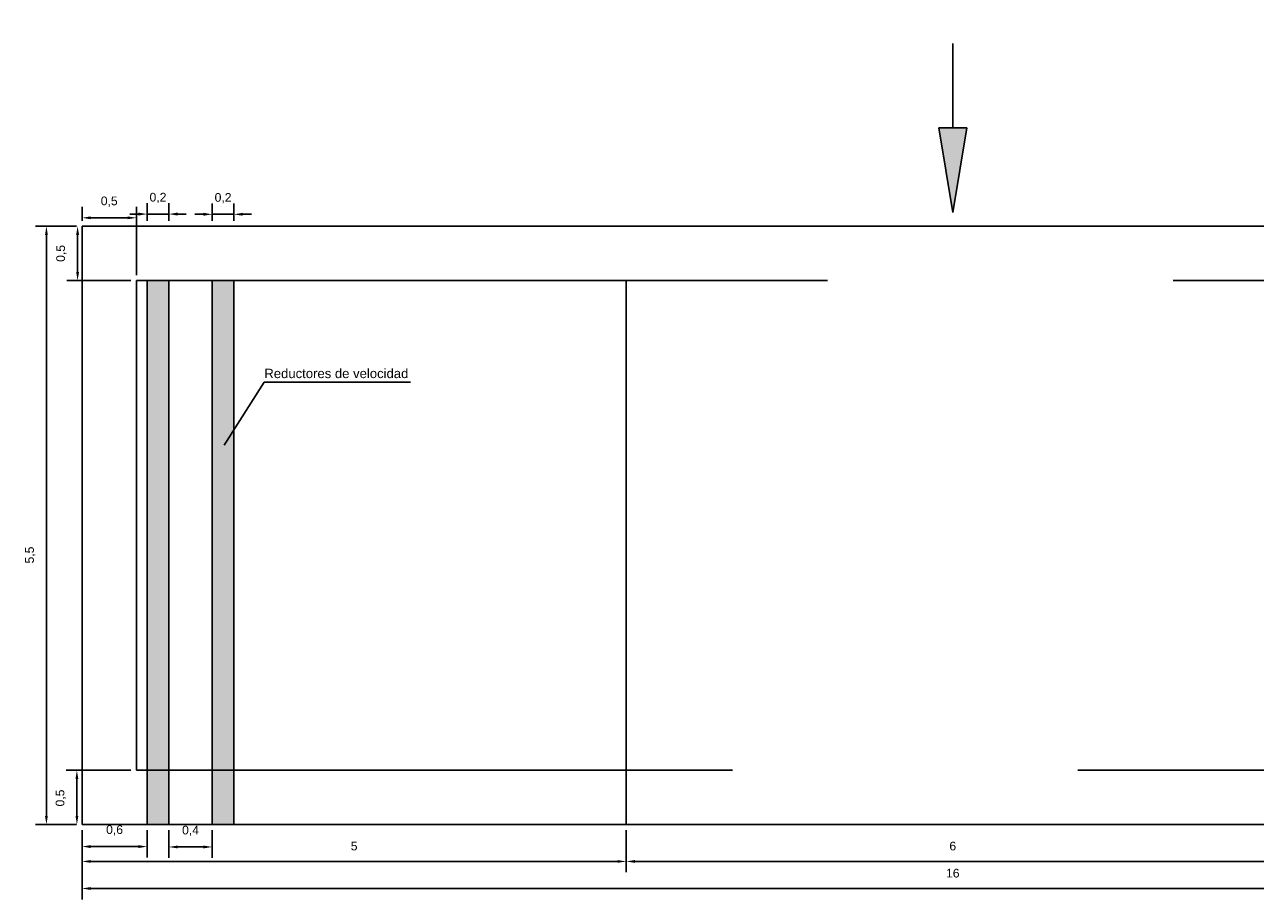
# Model space of a CAD drawing. Header units: millimetres. Extents: x 0 to 43.2, y 253 to 289.9.
# Tile 3 of 5: x 26.2 to 37.5, y 259.6 to 267.6. Entities that reach past the tile are written whole.
import ezdxf

# ---------------------------------------------------------------- set-up
doc = ezdxf.new("R2010")
doc.units = ezdxf.units.MM
doc.linetypes.add('DASHED2', pattern=[9.525, 6.35, -3.175])
for name, color, linetype in [('Medidas', 232, 'Continuous'), ('reducores', 190, 'Continuous'), ('sopte', 200, 'DASHED2')]:
    doc.layers.add(name, color=color, linetype=linetype)
doc.styles.get("Standard").update_dxf_attribs({"font": 'arial.ttf'})
doc.dimstyles.new('ISO-25', dxfattribs={"dimtxt": 2.5, "dimasz": 2.5, "dimexe": 1.25, "dimexo": 0.625, "dimtad": 1, "dimtxsty": 'Standard', "dimcen": 2.5, "dimadec": 0, "dimazin": 0, "dimtfac": 1, "dimtmove": 0, "dimatfit": 3, "dimfxl": 1, "dimarcsym": 0})

# ---------------------------------------------------------------- blocks, each defined once
blk = doc.blocks.new('*D36')
at = {"layer": 'Defpoints', "color": 0, "transparency": 16777216}
for p in [(26.735, 260.295), (42.735, 260.295), (42.735, 259.708)]:
    blk.add_point(p, dxfattribs=at)
at = {"layer": 'Medidas', "color": 0, "lineweight": -2, "transparency": 16777216}
for p, q in [((26.735, 260.245), (26.735, 259.608)), ((42.735, 260.245), (42.735, 259.608)), ((26.815, 259.708), (42.655, 259.708))]:
    blk.add_line(p, q, dxfattribs=at)
at = {"layer": 'Medidas', "color": 0, "transparency": 16777216}
for points in [[(26.815, 259.722), (26.815, 259.695), (26.735, 259.708)], [(42.655, 259.722), (42.655, 259.695), (42.735, 259.708)]]:
    blk.add_solid(points, dxfattribs=at)
at = {"layer": 'Medidas', "color": 0, "transparency": 16777216, "insert": (34.735, 259.849), "char_height": 0.08, "attachment_point": 5}
blk.add_mtext('16', dxfattribs=at)
blk = doc.blocks.new('*D37')
at = {"layer": 'Defpoints', "color": 0, "transparency": 16777216}
for p in [(31.735, 259.995), (37.735, 259.995), (37.735, 259.957)]:
    blk.add_point(p, dxfattribs=at)
at = {"layer": 'Medidas', "color": 0, "lineweight": -2, "transparency": 16777216}
for p, q in [((31.735, 259.945), (31.735, 259.857)), ((31.815, 259.957), (37.655, 259.957)), ((37.735, 259.945), (37.735, 259.857))]:
    blk.add_line(p, q, dxfattribs=at)
at = {"layer": 'Medidas', "color": 0, "transparency": 16777216}
for points in [[(31.815, 259.97), (31.815, 259.944), (31.735, 259.957)], [(37.655, 259.97), (37.655, 259.944), (37.735, 259.957)]]:
    blk.add_solid(points, dxfattribs=at)
at = {"layer": 'Medidas', "color": 0, "transparency": 16777216, "insert": (34.735, 260.098), "char_height": 0.08, "attachment_point": 5}
blk.add_mtext('6', dxfattribs=at)
blk = doc.blocks.new('*D38')
at = {"layer": 'Defpoints', "color": 0, "transparency": 16777216}
for p in [(26.735, 260.295), (31.735, 260.295), (31.735, 259.957)]:
    blk.add_point(p, dxfattribs=at)
at = {"layer": 'Medidas', "color": 0, "lineweight": -2, "transparency": 16777216}
for p, q in [((26.735, 260.245), (26.735, 259.857)), ((31.735, 260.245), (31.735, 259.857)), ((26.815, 259.957), (31.655, 259.957))]:
    blk.add_line(p, q, dxfattribs=at)
at = {"layer": 'Medidas', "color": 0, "transparency": 16777216}
for points in [[(26.815, 259.97), (26.815, 259.944), (26.735, 259.957)], [(31.655, 259.97), (31.655, 259.944), (31.735, 259.957)]]:
    blk.add_solid(points, dxfattribs=at)
at = {"layer": 'Medidas', "color": 0, "transparency": 16777216, "insert": (29.235, 260.098), "char_height": 0.08, "attachment_point": 5}
blk.add_mtext('5', dxfattribs=at)
blk = doc.blocks.new('*D40')
at = {"layer": 'Defpoints', "color": 0, "transparency": 16777216}
for p in [(26.735, 260.295), (27.333, 260.295), (26.735, 260.094)]:
    blk.add_point(p, dxfattribs=at)
at = {"layer": 'Medidas', "color": 0, "lineweight": -2, "transparency": 16777216}
for p, q in [((26.735, 260.245), (26.735, 259.994)), ((27.333, 260.245), (27.333, 259.994)), ((27.253, 260.094), (26.815, 260.094))]:
    blk.add_line(p, q, dxfattribs=at)
at = {"layer": 'Medidas', "color": 0, "transparency": 16777216}
for points in [[(26.815, 260.107), (26.815, 260.08), (26.735, 260.094)], [(27.253, 260.107), (27.253, 260.08), (27.333, 260.094)]]:
    blk.add_solid(points, dxfattribs=at)
at = {"layer": 'Medidas', "color": 0, "transparency": 16777216, "insert": (27.034, 260.242), "char_height": 0.08, "attachment_point": 5}
blk.add_mtext('0,6', dxfattribs=at)
blk = doc.blocks.new('*D45')
at = {"layer": 'Defpoints', "color": 0, "transparency": 16777216}
for p in [(27.333, 265.906), (27.333, 265.795), (27.533, 265.795)]:
    blk.add_point(p, dxfattribs=at)
at = {"layer": 'Medidas', "color": 0, "lineweight": -2, "transparency": 16777216}
for p, q in [((27.333, 265.845), (27.333, 266.006)), ((27.533, 265.845), (27.533, 266.006)), ((27.253, 265.906), (27.173, 265.906)), ((27.533, 265.906), (27.333, 265.906)), ((27.613, 265.906), (27.693, 265.906))]:
    blk.add_line(p, q, dxfattribs=at)
at = {"layer": 'Medidas', "color": 0, "transparency": 16777216}
for points in [[(27.253, 265.92), (27.253, 265.893), (27.333, 265.906)], [(27.613, 265.92), (27.613, 265.893), (27.533, 265.906)]]:
    blk.add_solid(points, dxfattribs=at)
at = {"layer": 'Medidas', "color": 0, "transparency": 16777216, "insert": (27.433, 266.054), "char_height": 0.08, "attachment_point": 5}
blk.add_mtext('0,2', dxfattribs=at)
blk = doc.blocks.new('*D46')
at = {"layer": 'Defpoints', "color": 0, "transparency": 16777216}
for p in [(27.533, 260.295), (27.931, 260.295), (27.533, 260.09)]:
    blk.add_point(p, dxfattribs=at)
at = {"layer": 'Medidas', "color": 0, "lineweight": -2, "transparency": 16777216}
for p, q in [((27.533, 260.245), (27.533, 259.99)), ((27.931, 260.245), (27.931, 259.99)), ((27.851, 260.09), (27.613, 260.09))]:
    blk.add_line(p, q, dxfattribs=at)
at = {"layer": 'Medidas', "color": 0, "transparency": 16777216}
for points in [[(27.613, 260.103), (27.613, 260.077), (27.533, 260.09)], [(27.851, 260.103), (27.851, 260.077), (27.931, 260.09)]]:
    blk.add_solid(points, dxfattribs=at)
at = {"layer": 'Medidas', "color": 0, "transparency": 16777216, "insert": (27.732, 260.238), "char_height": 0.08, "attachment_point": 5}
blk.add_mtext('0,4', dxfattribs=at)
blk = doc.blocks.new('*D48')
at = {"layer": 'Defpoints', "color": 0, "transparency": 16777216}
for p in [(27.931, 265.904), (27.931, 265.795), (28.131, 265.795)]:
    blk.add_point(p, dxfattribs=at)
at = {"layer": 'Medidas', "color": 0, "lineweight": -2, "transparency": 16777216}
for p, q in [((27.931, 265.845), (27.931, 266.004)), ((28.131, 265.845), (28.131, 266.004)), ((27.851, 265.904), (27.771, 265.904)), ((28.131, 265.904), (27.931, 265.904)), ((28.211, 265.904), (28.291, 265.904))]:
    blk.add_line(p, q, dxfattribs=at)
at = {"layer": 'Medidas', "color": 0, "transparency": 16777216}
for points in [[(27.851, 265.918), (27.851, 265.891), (27.931, 265.904)], [(28.211, 265.918), (28.211, 265.891), (28.131, 265.904)]]:
    blk.add_solid(points, dxfattribs=at)
at = {"layer": 'Medidas', "color": 0, "transparency": 16777216, "insert": (28.031, 266.052), "char_height": 0.08, "attachment_point": 5}
blk.add_mtext('0,2', dxfattribs=at)
blk = doc.blocks.new('*D51')
at = {"layer": 'Defpoints', "color": 0, "transparency": 16777216}
for p in [(26.735, 265.795), (26.694, 265.295), (27.235, 265.295)]:
    blk.add_point(p, dxfattribs=at)
at = {"layer": 'Medidas', "color": 0, "lineweight": -2, "transparency": 16777216}
for p, q in [((26.685, 265.795), (26.594, 265.795)), ((26.694, 265.715), (26.694, 265.375)), ((27.185, 265.295), (26.594, 265.295))]:
    blk.add_line(p, q, dxfattribs=at)
at = {"layer": 'Medidas', "color": 0, "transparency": 16777216}
for points in [[(26.681, 265.715), (26.708, 265.715), (26.694, 265.795)], [(26.681, 265.375), (26.708, 265.375), (26.694, 265.295)]]:
    blk.add_solid(points, dxfattribs=at)
at = {"layer": 'Medidas', "color": 0, "transparency": 16777216, "insert": (26.546, 265.545), "char_height": 0.08, "attachment_point": 5, "rotation": 90}
blk.add_mtext('0,5', dxfattribs=at)
blk = doc.blocks.new('*D52')
at = {"layer": 'Defpoints', "color": 0, "transparency": 16777216}
for p in [(26.735, 265.872), (26.735, 265.795), (27.235, 265.295)]:
    blk.add_point(p, dxfattribs=at)
at = {"layer": 'Medidas', "color": 0, "lineweight": -2, "transparency": 16777216}
for p, q in [((26.735, 265.845), (26.735, 265.972)), ((27.235, 265.345), (27.235, 265.972)), ((27.155, 265.872), (26.815, 265.872))]:
    blk.add_line(p, q, dxfattribs=at)
at = {"layer": 'Medidas', "color": 0, "transparency": 16777216}
for points in [[(26.815, 265.885), (26.815, 265.859), (26.735, 265.872)], [(27.155, 265.885), (27.155, 265.859), (27.235, 265.872)]]:
    blk.add_solid(points, dxfattribs=at)
at = {"layer": 'Medidas', "color": 0, "transparency": 16777216, "insert": (26.985, 266.02), "char_height": 0.08, "attachment_point": 5}
blk.add_mtext('0,5', dxfattribs=at)
blk = doc.blocks.new('*D57')
at = {"layer": 'Defpoints', "color": 0, "transparency": 16777216}
for p in [(26.735, 265.795), (26.408, 260.295), (26.735, 260.295)]:
    blk.add_point(p, dxfattribs=at)
at = {"layer": 'Medidas', "color": 0, "lineweight": -2, "transparency": 16777216}
for p, q in [((26.685, 265.795), (26.308, 265.795)), ((26.408, 265.715), (26.408, 260.375)), ((26.685, 260.295), (26.308, 260.295))]:
    blk.add_line(p, q, dxfattribs=at)
at = {"layer": 'Medidas', "color": 0, "transparency": 16777216}
for points in [[(26.395, 265.715), (26.421, 265.715), (26.408, 265.795)], [(26.395, 260.375), (26.421, 260.375), (26.408, 260.295)]]:
    blk.add_solid(points, dxfattribs=at)
at = {"layer": 'Medidas', "color": 0, "transparency": 16777216, "insert": (26.26, 262.773), "char_height": 0.08, "attachment_point": 5, "rotation": 90}
blk.add_mtext('5,5', dxfattribs=at)
blk = doc.blocks.new('*D58')
at = {"layer": 'Defpoints', "color": 0, "transparency": 16777216}
for p in [(27.235, 260.795), (26.688, 260.295), (26.735, 260.295)]:
    blk.add_point(p, dxfattribs=at)
at = {"layer": 'Medidas', "color": 0, "lineweight": -2, "transparency": 16777216}
for p, q in [((27.185, 260.795), (26.588, 260.795)), ((26.688, 260.715), (26.688, 260.375)), ((26.685, 260.295), (26.588, 260.295))]:
    blk.add_line(p, q, dxfattribs=at)
at = {"layer": 'Medidas', "color": 0, "transparency": 16777216}
for points in [[(26.675, 260.715), (26.701, 260.715), (26.688, 260.795)], [(26.675, 260.375), (26.701, 260.375), (26.688, 260.295)]]:
    blk.add_solid(points, dxfattribs=at)
at = {"layer": 'Medidas', "color": 0, "transparency": 16777216, "insert": (26.54, 260.54), "char_height": 0.08, "attachment_point": 5, "rotation": 90}
blk.add_mtext('0,5', dxfattribs=at)

msp = doc.modelspace()

# ---------------------------------------------------------------- hatches: boundary and pattern name
at = {"layer": 'Medidas', "transparency": 33554687}
h = msp.add_hatch(color=256, dxfattribs=at)
h.dxf.hatch_style = 1
h.paths.add_polyline_path([(34.865, 266.698), (34.606, 266.698), (34.735, 265.922)])
at = {"layer": 'reducores', "transparency": 33554687}
h = msp.add_hatch(dxfattribs=at)
h.set_pattern_fill('DOLMIT', color=256, scale=0.0072, angle=37)
h.set_pattern_definition([(37, (0, 2.305793), (-0.027514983, 0.0365136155), []), (82, (0, 2.30579), (-0.12805711, 0.01799725), [0.06465784, -0.12931569])])
h.paths.add_polyline_path([(28.131, 265.295), (27.931, 265.295), (27.931, 260.295), (28.131, 260.295)])
h.paths.add_polyline_path([(27.533, 265.295), (27.333, 265.295), (27.333, 260.295), (27.533, 260.295)])
h.paths.add_polyline_path([(41.539, 265.295), (41.34, 265.295), (41.34, 260.295), (41.539, 260.295)])
h.paths.add_polyline_path([(42.137, 265.295), (41.937, 265.295), (41.938, 260.295), (42.137, 260.295)])

# ---------------------------------------------------------------- linework, layer by layer
for p, q in [((26.735, 265.795), (42.735, 265.795)), ((26.735, 265.295), (26.735, 265.795)), ((26.735, 265.295), (26.735, 260.295)), ((31.735, 265.295), (31.735, 260.295)), ((42.735, 260.295), (26.735, 260.295))]:
    msp.add_line(p, q)
at = {"layer": 'Medidas'}
for p, q in [((34.735, 266.698), (34.735, 267.475)), ((34.735, 265.922), (34.606, 266.698)), ((34.606, 266.698), (34.865, 266.698)), ((34.865, 266.698), (34.735, 265.922)), ((28.041, 263.783), (28.41, 264.362)), ((28.41, 264.362), (29.754, 264.362))]:
    msp.add_line(p, q, dxfattribs=at)
at = {"layer": 'reducores'}
for p, q in [((27.333, 260.295), (27.333, 265.295)), ((27.533, 260.295), (27.533, 265.295)), ((27.931, 260.295), (27.931, 265.295)), ((28.131, 260.295), (28.131, 265.295))]:
    msp.add_line(p, q, dxfattribs=at)
at = {"layer": 'sopte'}
for p, q in [((27.235, 265.295), (42.235, 265.295)), ((27.235, 260.795), (27.235, 265.295)), ((42.235, 260.795), (27.235, 260.795))]:
    msp.add_line(p, q, dxfattribs=at)

# ---------------------------------------------------------------- texts
at = {"layer": 'Medidas', "insert": (28.41, 264.485), "char_height": 0.08607, "attachment_point": 1}
msp.add_mtext_dynamic_manual_height_columns('Reductores de velocidad ', width=1.39658, gutter_width=9.911, heights=[0.323], dxfattribs=at)

# ---------------------------------------------------------------- dimensions: what is measured, and where the dimension line sits
at = {"layer": 'Medidas'}
for base, p1, p2, picture, middle in [((26.735, 265.872), (27.235, 265.295), (26.735, 265.795), '*D52', (26.985, 265.872)), ((27.333, 265.906), (27.533, 265.795), (27.333, 265.795), '*D45', (27.433, 265.906)), ((27.931, 265.904), (28.131, 265.795), (27.931, 265.795), '*D48', (28.031, 265.904)), ((42.735, 259.708), (26.735, 260.295), (42.735, 260.295), '*D36', (34.735, 259.708)), ((31.735, 259.957), (26.735, 260.295), (31.735, 260.295), '*D38', (29.235, 259.957)), ((26.735, 260.094), (27.333, 260.295), (26.735, 260.295), '*D40', (27.034, 260.094)), ((27.533, 260.09), (27.931, 260.295), (27.533, 260.295), '*D46', (27.732, 260.09)), ((37.735, 259.957), (31.735, 259.995), (37.735, 259.995), '*D37', (34.735, 259.957))]:
    dim = msp.add_linear_dim(base=base, p1=p1, p2=p2, dimstyle='ISO-25', override={"dimtxt": 0.08, "dimasz": 0.08, "dimexe": 0.1, "dimexo": 0.05, "dimgap": 0.1}, dxfattribs=at)
    dim.commit()
    dim.dimension.update_dxf_attribs({"geometry": picture, "text_midpoint": middle, "dimtype": 160})
for base, p1, p2, picture, middle in [((26.408, 260.295), (26.735, 265.795), (26.735, 260.295), '*D57', (26.408, 262.773)), ((26.694, 265.295), (26.735, 265.795), (27.235, 265.295), '*D51', (26.694, 265.545)), ((26.688, 260.295), (27.235, 260.795), (26.735, 260.295), '*D58', (26.688, 260.54))]:
    dim = msp.add_linear_dim(base=base, p1=p1, p2=p2, angle=90, dimstyle='ISO-25', override={"dimtxt": 0.08, "dimasz": 0.08, "dimexe": 0.1, "dimexo": 0.05, "dimgap": 0.1}, dxfattribs=at)
    dim.commit()
    dim.dimension.update_dxf_attribs({"geometry": picture, "text_midpoint": middle, "dimtype": 160})

doc.saveas('drawing.dxf')
